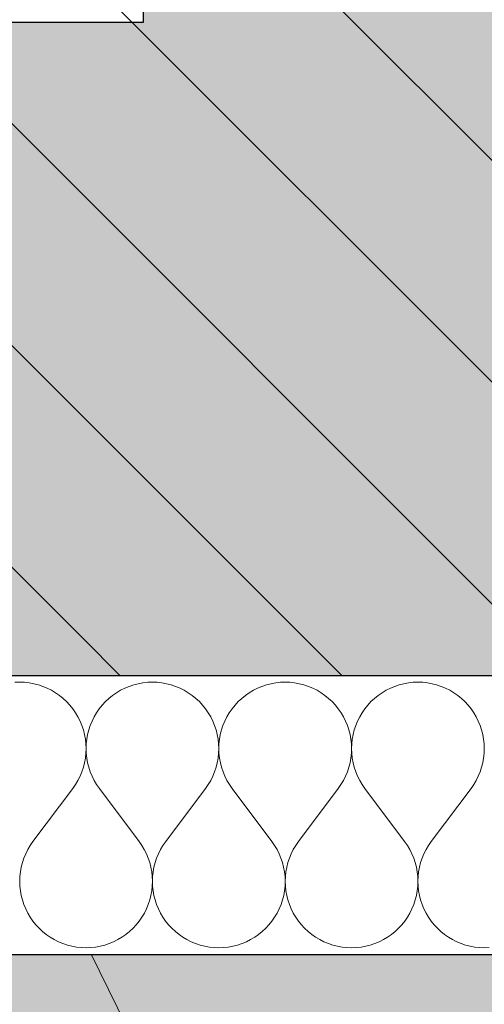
# Model space of a CAD drawing. Header units: millimetres. Extents: x -40276 to 214973, y -147941 to 35228.
# Tile 24 of 256: x -16381 to -16114, y 161 to 726. Entities that reach past the tile are written whole.
import ezdxf

# ---------------------------------------------------------------- set-up
doc = ezdxf.new("R2010")
doc.units = ezdxf.units.MM
doc.header["$MEASUREMENT"] = 0
doc.linetypes.add('Wipeout_Contour', pattern=[1000, 0, -1000])
for name, color, linetype in [('1._POHLED ZÁPADNÍ_2_0_plochy', 7, 'Continuous'), ('1._POHLED ZÁPADNÍ_2_2D prvky - obecné', 7, 'Continuous'), ('1._POHLED ZÁPADNÍ_2_akustické prvky', 7, 'Continuous'), ('1._POHLED ZÁPADNÍ_2_Nové_Výplně – Řezové', 7, 'Continuous'), ('1._POHLED ZÁPADNÍ_2_Situace - terén', 7, 'Continuous'), ('1._POHLED ZÁPADNÍ_2_TZB - elektroinstalace', 7, 'Continuous'), ('1._POHLED ZÁPADNÍ_2_Výplně – Řezové', 7, 'Continuous')]:
    doc.layers.add(name, color=color, linetype=linetype)
doc.linetypes.add('Elektřina - Elektrické vedení NN', pattern='A,0,[5,C.3 Koordinační situační výkres1.Shx,S=0.238095,R=0,X=0,Y=0.001199],-33,0', length=33)

# ---------------------------------------------------------------- blocks, each defined once
blk = doc.blocks.new('*X3', base_point=(-42174.69, -26223.67))
at = {"layer": '1._POHLED ZÁPADNÍ_2_Nové_Výplně – Řezové', "color": 21, "linetype": 'Continuous', "lineweight": 20, "true_color": 0xffaaaa}
for p, q in [((-16380.95, 345.92), (-16383.67, 345.82)), ((-16378.23, 345.82), (-16380.95, 345.92)), ((-16375.53, 345.53), (-16378.23, 345.82)), ((-16372.85, 345.05), (-16375.53, 345.53)), ((-16370.22, 344.37), (-16372.85, 345.05)), ((-16312.86, 345.05), (-16315.5, 344.37)), ((-16310.19, 345.53), (-16312.86, 345.05)), ((-16307.48, 345.82), (-16310.19, 345.53)), ((-16304.76, 345.92), (-16307.48, 345.82)), ((-16302.04, 345.82), (-16304.76, 345.92)), ((-16299.34, 345.53), (-16302.04, 345.82)), ((-16296.66, 345.05), (-16299.34, 345.53)), ((-16294.02, 344.37), (-16296.66, 345.05)), ((-16236.67, 345.05), (-16239.31, 344.37)), ((-16234, 345.53), (-16236.67, 345.05)), ((-16231.29, 345.82), (-16234, 345.53)), ((-16228.57, 345.92), (-16231.29, 345.82)), ((-16225.85, 345.82), (-16228.57, 345.92)), ((-16223.15, 345.53), (-16225.85, 345.82)), ((-16220.47, 345.05), (-16223.15, 345.53)), ((-16217.83, 344.37), (-16220.47, 345.05)), ((-16160.48, 345.05), (-16163.12, 344.37)), ((-16157.8, 345.53), (-16160.48, 345.05)), ((-16155.1, 345.82), (-16157.8, 345.53)), ((-16152.38, 345.92), (-16155.1, 345.82)), ((-16149.66, 345.82), (-16152.38, 345.92)), ((-16146.96, 345.53), (-16149.66, 345.82)), ((-16144.28, 345.05), (-16146.96, 345.53)), ((-16141.64, 344.37), (-16144.28, 345.05)), ((-16367.63, 343.51), (-16370.22, 344.37)), ((-16365.12, 342.47), (-16367.63, 343.51)), ((-16362.69, 341.25), (-16365.12, 342.47)), ((-16360.35, 339.86), (-16362.69, 341.25)), ((-16358.11, 338.31), (-16360.35, 339.86)), ((-16325.37, 339.86), (-16327.6, 338.31)), ((-16323.03, 341.25), (-16325.37, 339.86)), ((-16320.59, 342.47), (-16323.03, 341.25)), ((-16318.08, 343.51), (-16320.59, 342.47)), ((-16315.5, 344.37), (-16318.08, 343.51)), ((-16291.44, 343.51), (-16294.02, 344.37)), ((-16288.93, 342.47), (-16291.44, 343.51)), ((-16286.5, 341.25), (-16288.93, 342.47)), ((-16284.16, 339.86), (-16286.5, 341.25)), ((-16281.92, 338.31), (-16284.16, 339.86)), ((-16249.17, 339.86), (-16251.41, 338.31)), ((-16246.84, 341.25), (-16249.17, 339.86)), ((-16244.4, 342.47), (-16246.84, 341.25)), ((-16241.89, 343.51), (-16244.4, 342.47)), ((-16239.31, 344.37), (-16241.89, 343.51)), ((-16215.25, 343.51), (-16217.83, 344.37)), ((-16212.74, 342.47), (-16215.25, 343.51)), ((-16210.31, 341.25), (-16212.74, 342.47)), ((-16207.97, 339.86), (-16210.31, 341.25)), ((-16205.73, 338.31), (-16207.97, 339.86)), ((-16172.98, 339.86), (-16175.22, 338.31)), ((-16170.64, 341.25), (-16172.98, 339.86)), ((-16168.21, 342.47), (-16170.64, 341.25)), ((-16165.7, 343.51), (-16168.21, 342.47)), ((-16163.12, 344.37), (-16165.7, 343.51)), ((-16139.06, 343.51), (-16141.64, 344.37)), ((-16136.55, 342.47), (-16139.06, 343.51)), ((-16134.12, 341.25), (-16136.55, 342.47)), ((-16131.78, 339.86), (-16134.12, 341.25)), ((-16129.54, 338.31), (-16131.78, 339.86)), ((-16356, 336.6), (-16358.11, 338.31)), ((-16354.01, 334.75), (-16356, 336.6)), ((-16352.15, 332.76), (-16354.01, 334.75)), ((-16331.71, 334.75), (-16333.56, 332.76)), ((-16329.72, 336.6), (-16331.71, 334.75)), ((-16327.6, 338.31), (-16329.72, 336.6)), ((-16279.81, 336.6), (-16281.92, 338.31)), ((-16277.82, 334.75), (-16279.81, 336.6)), ((-16275.96, 332.76), (-16277.82, 334.75)), ((-16255.52, 334.75), (-16257.37, 332.76)), ((-16253.53, 336.6), (-16255.52, 334.75)), ((-16251.41, 338.31), (-16253.53, 336.6)), ((-16203.62, 336.6), (-16205.73, 338.31)), ((-16201.63, 334.75), (-16203.62, 336.6)), ((-16199.77, 332.76), (-16201.63, 334.75)), ((-16179.33, 334.75), (-16181.18, 332.76)), ((-16177.34, 336.6), (-16179.33, 334.75)), ((-16175.22, 338.31), (-16177.34, 336.6)), ((-16127.43, 336.6), (-16129.54, 338.31)), ((-16125.43, 334.75), (-16127.43, 336.6)), ((-16123.58, 332.76), (-16125.43, 334.75)), ((-16350.45, 330.64), (-16352.15, 332.76)), ((-16348.9, 328.4), (-16350.45, 330.64)), ((-16347.51, 326.06), (-16348.9, 328.4)), ((-16336.82, 328.4), (-16338.21, 326.06)), ((-16335.27, 330.64), (-16336.82, 328.4)), ((-16333.56, 332.76), (-16335.27, 330.64)), ((-16274.26, 330.64), (-16275.96, 332.76)), ((-16272.71, 328.4), (-16274.26, 330.64)), ((-16271.32, 326.06), (-16272.71, 328.4)), ((-16260.63, 328.4), (-16262.01, 326.06)), ((-16259.08, 330.64), (-16260.63, 328.4)), ((-16257.37, 332.76), (-16259.08, 330.64)), ((-16198.07, 330.64), (-16199.77, 332.76)), ((-16196.52, 328.4), (-16198.07, 330.64)), ((-16195.13, 326.06), (-16196.52, 328.4)), ((-16184.44, 328.4), (-16185.82, 326.06)), ((-16182.89, 330.64), (-16184.44, 328.4)), ((-16181.18, 332.76), (-16182.89, 330.64)), ((-16121.88, 330.64), (-16123.58, 332.76)), ((-16120.32, 328.4), (-16121.88, 330.64)), ((-16118.94, 326.06), (-16120.32, 328.4)), ((-16346.29, 323.63), (-16347.51, 326.06)), ((-16345.25, 321.12), (-16346.29, 323.63)), ((-16339.42, 323.63), (-16340.46, 321.12)), ((-16338.21, 326.06), (-16339.42, 323.63)), ((-16270.1, 323.63), (-16271.32, 326.06)), ((-16269.06, 321.12), (-16270.1, 323.63)), ((-16263.23, 323.63), (-16264.27, 321.12)), ((-16262.01, 326.06), (-16263.23, 323.63)), ((-16193.91, 323.63), (-16195.13, 326.06)), ((-16192.87, 321.12), (-16193.91, 323.63)), ((-16187.04, 323.63), (-16188.08, 321.12)), ((-16185.82, 326.06), (-16187.04, 323.63)), ((-16117.72, 323.63), (-16118.94, 326.06)), ((-16116.68, 321.12), (-16117.72, 323.63)), ((-16344.39, 318.53), (-16345.25, 321.12)), ((-16343.72, 315.9), (-16344.39, 318.53)), ((-16341.32, 318.53), (-16341.99, 315.9)), ((-16340.46, 321.12), (-16341.32, 318.53)), ((-16268.2, 318.53), (-16269.06, 321.12)), ((-16267.53, 315.9), (-16268.2, 318.53)), ((-16265.13, 318.53), (-16265.8, 315.9)), ((-16264.27, 321.12), (-16265.13, 318.53)), ((-16192.01, 318.53), (-16192.87, 321.12)), ((-16191.34, 315.9), (-16192.01, 318.53)), ((-16188.94, 318.53), (-16189.61, 315.9)), ((-16188.08, 321.12), (-16188.94, 318.53)), ((-16115.82, 318.53), (-16116.68, 321.12)), ((-16115.15, 315.9), (-16115.82, 318.53)), ((-16343.24, 313.22), (-16343.72, 315.9)), ((-16342.95, 310.52), (-16343.24, 313.22)), ((-16342.47, 313.22), (-16342.76, 310.52)), ((-16341.99, 315.9), (-16342.47, 313.22)), ((-16267.05, 313.22), (-16267.53, 315.9)), ((-16266.76, 310.52), (-16267.05, 313.22)), ((-16266.28, 313.22), (-16266.57, 310.52)), ((-16265.8, 315.9), (-16266.28, 313.22)), ((-16190.86, 313.22), (-16191.34, 315.9)), ((-16190.57, 310.52), (-16190.86, 313.22)), ((-16190.09, 313.22), (-16190.38, 310.52)), ((-16189.61, 315.9), (-16190.09, 313.22)), ((-16114.67, 313.22), (-16115.15, 315.9)), ((-16114.38, 310.52), (-16114.67, 313.22)), ((-16342.96, 305.08), (-16342.86, 307.8)), ((-16342.86, 307.8), (-16342.95, 310.52)), ((-16342.76, 310.52), (-16342.86, 307.8)), ((-16342.86, 307.8), (-16342.76, 305.08)), ((-16266.77, 305.08), (-16266.67, 307.8)), ((-16266.67, 307.8), (-16266.76, 310.52)), ((-16266.57, 310.52), (-16266.67, 307.8)), ((-16266.67, 307.8), (-16266.57, 305.08)), ((-16190.58, 305.08), (-16190.48, 307.8)), ((-16190.48, 307.8), (-16190.57, 310.52)), ((-16190.38, 310.52), (-16190.48, 307.8)), ((-16190.48, 307.8), (-16190.38, 305.08)), ((-16114.29, 307.8), (-16114.38, 310.52)), ((-16114.38, 305.08), (-16114.29, 307.8)), ((-16344.41, 297.06), (-16343.73, 299.7)), ((-16343.73, 299.7), (-16343.25, 302.37)), ((-16343.25, 302.37), (-16342.96, 305.08)), ((-16342.76, 305.08), (-16342.47, 302.37)), ((-16342.47, 302.37), (-16341.98, 299.7)), ((-16341.98, 299.7), (-16341.31, 297.06)), ((-16268.22, 297.06), (-16267.54, 299.7)), ((-16267.54, 299.7), (-16267.06, 302.37)), ((-16267.06, 302.37), (-16266.77, 305.08)), ((-16266.57, 305.08), (-16266.28, 302.37)), ((-16266.28, 302.37), (-16265.79, 299.7)), ((-16265.79, 299.7), (-16265.12, 297.06)), ((-16192.03, 297.06), (-16191.35, 299.7)), ((-16191.35, 299.7), (-16190.87, 302.37)), ((-16190.87, 302.37), (-16190.58, 305.08)), ((-16190.38, 305.08), (-16190.08, 302.37)), ((-16190.08, 302.37), (-16189.6, 299.7)), ((-16189.6, 299.7), (-16188.92, 297.06)), ((-16115.84, 297.06), (-16115.16, 299.7)), ((-16115.16, 299.7), (-16114.68, 302.37)), ((-16114.68, 302.37), (-16114.38, 305.08)), ((-16346.31, 291.97), (-16345.27, 294.48)), ((-16345.27, 294.48), (-16344.41, 297.06)), ((-16341.31, 297.06), (-16340.44, 294.48)), ((-16340.44, 294.48), (-16339.4, 291.97)), ((-16270.12, 291.97), (-16269.08, 294.48)), ((-16269.08, 294.48), (-16268.22, 297.06)), ((-16265.12, 297.06), (-16264.25, 294.48)), ((-16264.25, 294.48), (-16263.21, 291.97)), ((-16193.93, 291.97), (-16192.89, 294.48)), ((-16192.89, 294.48), (-16192.03, 297.06)), ((-16188.92, 297.06), (-16188.06, 294.48)), ((-16188.06, 294.48), (-16187.02, 291.97)), ((-16117.74, 291.97), (-16116.7, 294.48)), ((-16116.7, 294.48), (-16115.84, 297.06)), ((-16348.92, 287.2), (-16347.53, 289.54)), ((-16347.53, 289.54), (-16346.31, 291.97)), ((-16339.4, 291.97), (-16338.18, 289.54)), ((-16338.18, 289.54), (-16336.79, 287.2)), ((-16272.73, 287.2), (-16271.34, 289.54)), ((-16271.34, 289.54), (-16270.12, 291.97)), ((-16263.21, 291.97), (-16261.99, 289.54)), ((-16261.99, 289.54), (-16260.6, 287.2)), ((-16196.54, 287.2), (-16195.15, 289.54)), ((-16195.15, 289.54), (-16193.93, 291.97)), ((-16187.02, 291.97), (-16185.8, 289.54)), ((-16185.8, 289.54), (-16184.41, 287.2)), ((-16120.35, 287.2), (-16118.96, 289.54)), ((-16118.96, 289.54), (-16117.74, 291.97)), ((-16373.33, 254.49), (-16350.48, 284.96)), ((-16350.48, 284.96), (-16348.92, 287.2)), ((-16336.79, 287.2), (-16335.24, 284.96)), ((-16312.38, 254.49), (-16335.24, 284.96)), ((-16297.14, 254.49), (-16274.29, 284.96)), ((-16274.29, 284.96), (-16272.73, 287.2)), ((-16260.6, 287.2), (-16259.05, 284.96)), ((-16236.19, 254.49), (-16259.05, 284.96)), ((-16220.95, 254.49), (-16198.1, 284.96)), ((-16198.1, 284.96), (-16196.54, 287.2)), ((-16184.41, 287.2), (-16182.86, 284.96)), ((-16160, 254.49), (-16182.86, 284.96)), ((-16144.76, 254.49), (-16121.9, 284.96)), ((-16121.9, 284.96), (-16120.35, 287.2)), ((-16373.33, 254.49), (-16374.89, 252.25)), ((-16310.83, 252.25), (-16312.38, 254.49)), ((-16297.14, 254.49), (-16298.7, 252.25)), ((-16234.64, 252.25), (-16236.19, 254.49)), ((-16220.95, 254.49), (-16222.51, 252.25)), ((-16158.45, 252.25), (-16160, 254.49)), ((-16144.76, 254.49), (-16146.32, 252.25)), ((-16376.28, 249.92), (-16377.5, 247.48)), ((-16374.89, 252.25), (-16376.28, 249.92)), ((-16309.44, 249.92), (-16310.83, 252.25)), ((-16308.22, 247.48), (-16309.44, 249.92)), ((-16300.09, 249.92), (-16301.31, 247.48)), ((-16298.7, 252.25), (-16300.09, 249.92)), ((-16233.25, 249.92), (-16234.64, 252.25)), ((-16232.03, 247.48), (-16233.25, 249.92)), ((-16223.9, 249.92), (-16225.12, 247.48)), ((-16222.51, 252.25), (-16223.9, 249.92)), ((-16157.06, 249.92), (-16158.45, 252.25)), ((-16155.84, 247.48), (-16157.06, 249.92)), ((-16147.71, 249.92), (-16148.93, 247.48)), ((-16146.32, 252.25), (-16147.71, 249.92)), ((-16378.54, 244.97), (-16379.4, 242.39)), ((-16377.5, 247.48), (-16378.54, 244.97)), ((-16307.17, 244.97), (-16308.22, 247.48)), ((-16306.31, 242.39), (-16307.17, 244.97)), ((-16302.35, 244.97), (-16303.21, 242.39)), ((-16301.31, 247.48), (-16302.35, 244.97)), ((-16230.98, 244.97), (-16232.03, 247.48)), ((-16230.12, 242.39), (-16230.98, 244.97)), ((-16226.16, 244.97), (-16227.02, 242.39)), ((-16225.12, 247.48), (-16226.16, 244.97)), ((-16154.79, 244.97), (-16155.84, 247.48)), ((-16153.93, 242.39), (-16154.79, 244.97)), ((-16149.97, 244.97), (-16150.83, 242.39)), ((-16148.93, 247.48), (-16149.97, 244.97)), ((-16380.08, 239.76), (-16380.56, 237.08)), ((-16379.4, 242.39), (-16380.08, 239.76)), ((-16305.64, 239.76), (-16306.31, 242.39)), ((-16305.15, 237.08), (-16305.64, 239.76)), ((-16303.89, 239.76), (-16304.37, 237.08)), ((-16303.21, 242.39), (-16303.89, 239.76)), ((-16229.45, 239.76), (-16230.12, 242.39)), ((-16228.96, 237.08), (-16229.45, 239.76)), ((-16227.69, 239.76), (-16228.18, 237.08)), ((-16227.02, 242.39), (-16227.69, 239.76)), ((-16153.26, 239.76), (-16153.93, 242.39)), ((-16152.77, 237.08), (-16153.26, 239.76)), ((-16151.5, 239.76), (-16151.99, 237.08)), ((-16150.83, 242.39), (-16151.5, 239.76)), ((-16380.85, 234.37), (-16380.95, 231.66)), ((-16380.95, 231.66), (-16380.86, 228.94)), ((-16380.56, 237.08), (-16380.85, 234.37)), ((-16304.86, 234.37), (-16305.15, 237.08)), ((-16304.76, 231.66), (-16304.86, 234.37)), ((-16304.86, 228.94), (-16304.76, 231.66)), ((-16304.66, 234.37), (-16304.76, 231.66)), ((-16304.76, 231.66), (-16304.67, 228.94)), ((-16304.37, 237.08), (-16304.66, 234.37)), ((-16228.67, 234.37), (-16228.96, 237.08)), ((-16228.57, 231.66), (-16228.67, 234.37)), ((-16228.67, 228.94), (-16228.57, 231.66)), ((-16228.47, 234.37), (-16228.57, 231.66)), ((-16228.57, 231.66), (-16228.48, 228.94)), ((-16228.18, 237.08), (-16228.47, 234.37)), ((-16152.48, 234.37), (-16152.77, 237.08)), ((-16152.38, 231.66), (-16152.48, 234.37)), ((-16152.48, 228.94), (-16152.38, 231.66)), ((-16152.28, 234.37), (-16152.38, 231.66)), ((-16152.38, 231.66), (-16152.29, 228.94)), ((-16151.99, 237.08), (-16152.28, 234.37)), ((-16380.86, 228.94), (-16380.57, 226.23)), ((-16380.57, 226.23), (-16380.09, 223.55)), ((-16305.63, 223.55), (-16305.15, 226.23)), ((-16305.15, 226.23), (-16304.86, 228.94)), ((-16304.67, 228.94), (-16304.38, 226.23)), ((-16304.38, 226.23), (-16303.9, 223.55)), ((-16229.44, 223.55), (-16228.96, 226.23)), ((-16228.96, 226.23), (-16228.67, 228.94)), ((-16228.48, 228.94), (-16228.19, 226.23)), ((-16228.19, 226.23), (-16227.71, 223.55)), ((-16153.25, 223.55), (-16152.77, 226.23)), ((-16152.77, 226.23), (-16152.48, 228.94)), ((-16152.29, 228.94), (-16152, 226.23)), ((-16152, 226.23), (-16151.51, 223.55)), ((-16380.09, 223.55), (-16379.41, 220.92)), ((-16379.41, 220.92), (-16378.56, 218.34)), ((-16307.16, 218.34), (-16306.3, 220.92)), ((-16306.3, 220.92), (-16305.63, 223.55)), ((-16303.9, 223.55), (-16303.22, 220.92)), ((-16303.22, 220.92), (-16302.37, 218.34)), ((-16230.97, 218.34), (-16230.11, 220.92)), ((-16230.11, 220.92), (-16229.44, 223.55)), ((-16227.71, 223.55), (-16227.03, 220.92)), ((-16227.03, 220.92), (-16226.18, 218.34)), ((-16154.78, 218.34), (-16153.92, 220.92)), ((-16153.92, 220.92), (-16153.25, 223.55)), ((-16151.51, 223.55), (-16150.84, 220.92)), ((-16150.84, 220.92), (-16149.99, 218.34)), ((-16378.56, 218.34), (-16377.52, 215.82)), ((-16377.52, 215.82), (-16376.3, 213.39)), ((-16309.41, 213.39), (-16308.2, 215.82)), ((-16308.2, 215.82), (-16307.16, 218.34)), ((-16302.37, 218.34), (-16301.33, 215.82)), ((-16301.33, 215.82), (-16300.11, 213.39)), ((-16233.22, 213.39), (-16232.01, 215.82)), ((-16232.01, 215.82), (-16230.97, 218.34)), ((-16226.18, 218.34), (-16225.14, 215.82)), ((-16225.14, 215.82), (-16223.92, 213.39)), ((-16157.03, 213.39), (-16155.82, 215.82)), ((-16155.82, 215.82), (-16154.78, 218.34)), ((-16149.99, 218.34), (-16148.95, 215.82)), ((-16148.95, 215.82), (-16147.73, 213.39)), ((-16376.3, 213.39), (-16374.91, 211.05)), ((-16374.91, 211.05), (-16373.36, 208.81)), ((-16312.35, 208.81), (-16310.8, 211.05)), ((-16310.8, 211.05), (-16309.41, 213.39)), ((-16300.11, 213.39), (-16298.72, 211.05)), ((-16298.72, 211.05), (-16297.17, 208.81)), ((-16236.16, 208.81), (-16234.61, 211.05)), ((-16234.61, 211.05), (-16233.22, 213.39)), ((-16223.92, 213.39), (-16222.53, 211.05)), ((-16222.53, 211.05), (-16220.98, 208.81)), ((-16159.97, 208.81), (-16158.42, 211.05)), ((-16158.42, 211.05), (-16157.03, 213.39)), ((-16147.73, 213.39), (-16146.34, 211.05)), ((-16146.34, 211.05), (-16144.79, 208.81)), ((-16373.36, 208.81), (-16371.66, 206.69)), ((-16371.66, 206.69), (-16369.8, 204.7)), ((-16369.8, 204.7), (-16367.81, 202.85)), ((-16317.9, 202.85), (-16315.91, 204.7)), ((-16315.91, 204.7), (-16314.06, 206.69)), ((-16314.06, 206.69), (-16312.35, 208.81)), ((-16297.17, 208.81), (-16295.47, 206.69)), ((-16295.47, 206.69), (-16293.61, 204.7)), ((-16293.61, 204.7), (-16291.62, 202.85)), ((-16241.71, 202.85), (-16239.72, 204.7)), ((-16239.72, 204.7), (-16237.87, 206.69)), ((-16237.87, 206.69), (-16236.16, 208.81)), ((-16220.98, 208.81), (-16219.28, 206.69)), ((-16219.28, 206.69), (-16217.42, 204.7)), ((-16217.42, 204.7), (-16215.43, 202.85)), ((-16165.52, 202.85), (-16163.53, 204.7)), ((-16163.53, 204.7), (-16161.68, 206.69)), ((-16161.68, 206.69), (-16159.97, 208.81)), ((-16144.79, 208.81), (-16143.08, 206.69)), ((-16143.08, 206.69), (-16141.23, 204.7)), ((-16141.23, 204.7), (-16139.24, 202.85)), ((-16367.81, 202.85), (-16365.69, 201.14)), ((-16365.69, 201.14), (-16363.46, 199.59)), ((-16363.46, 199.59), (-16361.12, 198.2)), ((-16361.12, 198.2), (-16358.69, 196.98)), ((-16327.03, 196.98), (-16324.59, 198.2)), ((-16324.59, 198.2), (-16322.25, 199.59)), ((-16322.25, 199.59), (-16320.02, 201.14)), ((-16320.02, 201.14), (-16317.9, 202.85)), ((-16291.62, 202.85), (-16289.5, 201.14)), ((-16289.5, 201.14), (-16287.27, 199.59)), ((-16287.27, 199.59), (-16284.93, 198.2)), ((-16284.93, 198.2), (-16282.5, 196.98)), ((-16250.84, 196.98), (-16248.4, 198.2)), ((-16248.4, 198.2), (-16246.06, 199.59)), ((-16246.06, 199.59), (-16243.83, 201.14)), ((-16243.83, 201.14), (-16241.71, 202.85)), ((-16215.43, 202.85), (-16213.31, 201.14)), ((-16213.31, 201.14), (-16211.08, 199.59)), ((-16211.08, 199.59), (-16208.74, 198.2)), ((-16208.74, 198.2), (-16206.31, 196.98)), ((-16174.64, 196.98), (-16172.21, 198.2)), ((-16172.21, 198.2), (-16169.87, 199.59)), ((-16169.87, 199.59), (-16167.64, 201.14)), ((-16167.64, 201.14), (-16165.52, 202.85)), ((-16139.24, 202.85), (-16137.12, 201.14)), ((-16137.12, 201.14), (-16134.89, 199.59)), ((-16134.89, 199.59), (-16132.55, 198.2)), ((-16132.55, 198.2), (-16130.12, 196.98)), ((-16358.69, 196.98), (-16356.18, 195.94)), ((-16356.18, 195.94), (-16353.59, 195.08)), ((-16353.59, 195.08), (-16350.96, 194.41)), ((-16350.96, 194.41), (-16348.28, 193.92)), ((-16348.28, 193.92), (-16345.58, 193.63)), ((-16345.58, 193.63), (-16342.86, 193.54)), ((-16342.86, 193.54), (-16340.14, 193.63)), ((-16340.14, 193.63), (-16337.43, 193.92)), ((-16337.43, 193.92), (-16334.76, 194.41)), ((-16334.76, 194.41), (-16332.12, 195.08)), ((-16332.12, 195.08), (-16329.54, 195.94)), ((-16329.54, 195.94), (-16327.03, 196.98)), ((-16282.5, 196.98), (-16279.98, 195.94)), ((-16279.98, 195.94), (-16277.4, 195.08)), ((-16277.4, 195.08), (-16274.77, 194.41)), ((-16274.77, 194.41), (-16272.09, 193.92)), ((-16272.09, 193.92), (-16269.39, 193.63)), ((-16269.39, 193.63), (-16266.67, 193.54)), ((-16266.67, 193.54), (-16263.95, 193.63)), ((-16263.95, 193.63), (-16261.24, 193.92)), ((-16261.24, 193.92), (-16258.57, 194.41)), ((-16258.57, 194.41), (-16255.93, 195.08)), ((-16255.93, 195.08), (-16253.35, 195.94)), ((-16253.35, 195.94), (-16250.84, 196.98)), ((-16206.31, 196.98), (-16203.79, 195.94)), ((-16203.79, 195.94), (-16201.21, 195.08)), ((-16201.21, 195.08), (-16198.58, 194.41)), ((-16198.58, 194.41), (-16195.9, 193.92)), ((-16195.9, 193.92), (-16193.19, 193.63)), ((-16193.19, 193.63), (-16190.48, 193.54)), ((-16190.48, 193.54), (-16187.76, 193.63)), ((-16187.76, 193.63), (-16185.05, 193.92)), ((-16185.05, 193.92), (-16182.38, 194.41)), ((-16182.38, 194.41), (-16179.74, 195.08)), ((-16179.74, 195.08), (-16177.16, 195.94)), ((-16177.16, 195.94), (-16174.64, 196.98)), ((-16130.12, 196.98), (-16127.6, 195.94)), ((-16127.6, 195.94), (-16125.02, 195.08)), ((-16125.02, 195.08), (-16122.39, 194.41)), ((-16122.39, 194.41), (-16119.71, 193.92)), ((-16119.71, 193.92), (-16117, 193.63)), ((-16117, 193.63), (-16114.29, 193.54)), ((-16114.29, 193.54), (-16111.57, 193.63))]:
    blk.add_line(p, q, dxfattribs=at)

msp = doc.modelspace()

# ---------------------------------------------------------------- hatches: boundary and pattern name
at = {"layer": '1._POHLED ZÁPADNÍ_2_0_plochy', "linetype": 'Continuous', "lineweight": 0, "true_color": 0x725616}
msp.add_hatch(color=46, dxfattribs=at).paths.add_polyline_path([(-40276.11, 380.05), (-40276.11, -1043.68), (-26430.13, -1753.82), (-207.83, -1407.24, 0.378179), (2221.6, 744.43), (1454.58, 22244.44), (546.81, 28172.03), (-1346.6, 35227.52), (-3442.11, 35227.52), (-1029.19, 25664.88), (-238.38, 17796.01), (-239.22, 14109.25), (861.41, 14093.65), (783.04, 8563.06), (-240.47, 8577.57), (-242.36, 270.44), (-4572.17, 250.22), (-4572.63, 350.63), (-5872.68, 344.56), (-5872.22, 244.16), (-7761.04, 235.34), (-7759.92, 351.1), (-8809.82, 361.27), (-8811.09, 230.44), (-11400.33, 218.35), (-11400.37, 351.08), (-12450.37, 350.77), (-12450.33, 213.45), (-13471.16, 208.68), (-13473.3, 368.51), (-14863.29, 349.89), (-14861.31, 202.19), (-20482.16, 175.95), (-20484.75, 349.86), (-26651.76, 257.8), (-26680.1, 83.42), (-26744.58, -483.48), (-39549.98, 311.19)])
at = {"layer": '1._POHLED ZÁPADNÍ_2_0_plochy', "linetype": 'Continuous', "lineweight": 20, "true_color": 0xffaaaa}
h = msp.add_hatch(dxfattribs=at)
h.set_pattern_fill('Izolační_tvárnice_0002', color=21, style=0, pattern_type=2)
h.set_pattern_definition([(315, (-10360.18, 9405.31), (63.6396, 63.6396), [])])
h.paths.add_polyline_path([(-10906.33, 18690.21), (-10970.68, 9084.15), (-20311.44, 10009.93), (-20479.41, 269.75), (-242.33, 419.76), (-238.38, 17796.01)])
at = {"layer": '1._POHLED ZÁPADNÍ_2_Výplně – Řezové', "linetype": 'Continuous', "lineweight": 13}
for points in [[(-16281.22, 2366.59), (-16309.94, 724.73), (-16009.9, 724.73), (-15981.26, 2361.34)], [(-17500.64, 349.73), (-16316.51, 349.73), (-16309.94, 724.73), (-17500.64, 724.73)], [(-16316.51, 349.73), (-16016.46, 349.73), (-16309.94, 724.73)], [(-16009.9, 724.73), (-16309.94, 724.73), (-16016.46, 349.73)]]:
    msp.add_hatch(color=254, dxfattribs=at).paths.add_polyline_path(points)

# ---------------------------------------------------------------- linework, layer by layer
at = {"layer": '1._POHLED ZÁPADNÍ_2_0_plochy', "color": 7, "linetype": 'Continuous', "lineweight": 13, "flags": 128}
msp.add_lwpolyline([(-8811.09, 230.44), (-11400.33, 218.35), (-11400.37, 351.08), (-12450.37, 350.77), (-12450.33, 213.45), (-13471.16, 208.68), (-13473.3, 368.51), (-14863.29, 349.89), (-14861.31, 202.19), (-20482.16, 175.95), (-20484.75, 349.86), (-26651.76, 257.8)], dxfattribs=at)
at = {"layer": '1._POHLED ZÁPADNÍ_2_2D prvky - obecné', "color": 7, "linetype": 'Continuous', "lineweight": 25}
for p, q in [((-16309.88, 724.73), (-16281.22, 2366.59)), ((-17500.64, 724.73), (-16309.88, 724.73))]:
    msp.add_line(p, q, dxfattribs=at)
at = {"layer": '1._POHLED ZÁPADNÍ_2_Situace - terén', "color": 8, "linetype": 'Continuous', "lineweight": 13, "flags": 128}
msp.add_lwpolyline([(-20481.55, 312.49), (-20481.55, 349.73), (-13608.15, 349.73)], close=True, dxfattribs=at)
at = {"layer": '1._POHLED ZÁPADNÍ_2_TZB - elektroinstalace', "color": 8, "linetype": 'Elektřina - Elektrické vedení NN', "lineweight": 20, "flags": 128}
msp.add_lwpolyline([(-1346.34, 35227.52), (900.61, 26571.46), (-7206.49, 26363.16), (-7202.46, 26164.24), (-7197.39, 25963.62), (964.75, 26173.82), (1476.96, 18146.37), (1119.09, 12646.04), (865.09, 3759.9), (10.36, -12.84), (-2641.05, 90.41), (-16214.62, -63.71), (-16356.07, 222.47)], dxfattribs=at)

# ---------------------------------------------------------------- next in the draw order: wipeouts: each hides what was drawn before it
at = {"color": 254, "linetype": 'Wipeout_Contour', "lineweight": 0, "ltscale": 84533.980082}
msp.add_wipeout([(-16009.9, 349.73), (-17500.64, 349.73), (-17500.64, 339.73), (-17500.64, 189.73), (-16009.9, 189.73)], dxfattribs=at).dxf.layer = '1._POHLED ZÁPADNÍ_2_Nové_Výplně – Řezové'

# ---------------------------------------------------------------- next in the draw order: linework, layer by layer
at = {"layer": '1._POHLED ZÁPADNÍ_2_2D prvky - obecné', "color": 7, "linetype": 'Continuous', "lineweight": 25}
msp.add_line((-17500.64, 349.73), (-14850.07, 349.73), dxfattribs=at)
at = {"layer": '1._POHLED ZÁPADNÍ_2_akustické prvky', "color": 1, "linetype": 'Continuous', "lineweight": 35}
msp.add_line((-14861.15, 189.32), (-17500.64, 189.73), dxfattribs=at)

# ---------------------------------------------------------------- next in the draw order: block references
at = {"layer": '1._POHLED ZÁPADNÍ_2_0_plochy', "color": 9, "linetype": 'Continuous', "lineweight": 13}
msp.add_blockref('*X3', (-42174.69, -26223.67), dxfattribs=at)

doc.saveas('drawing.dxf')
